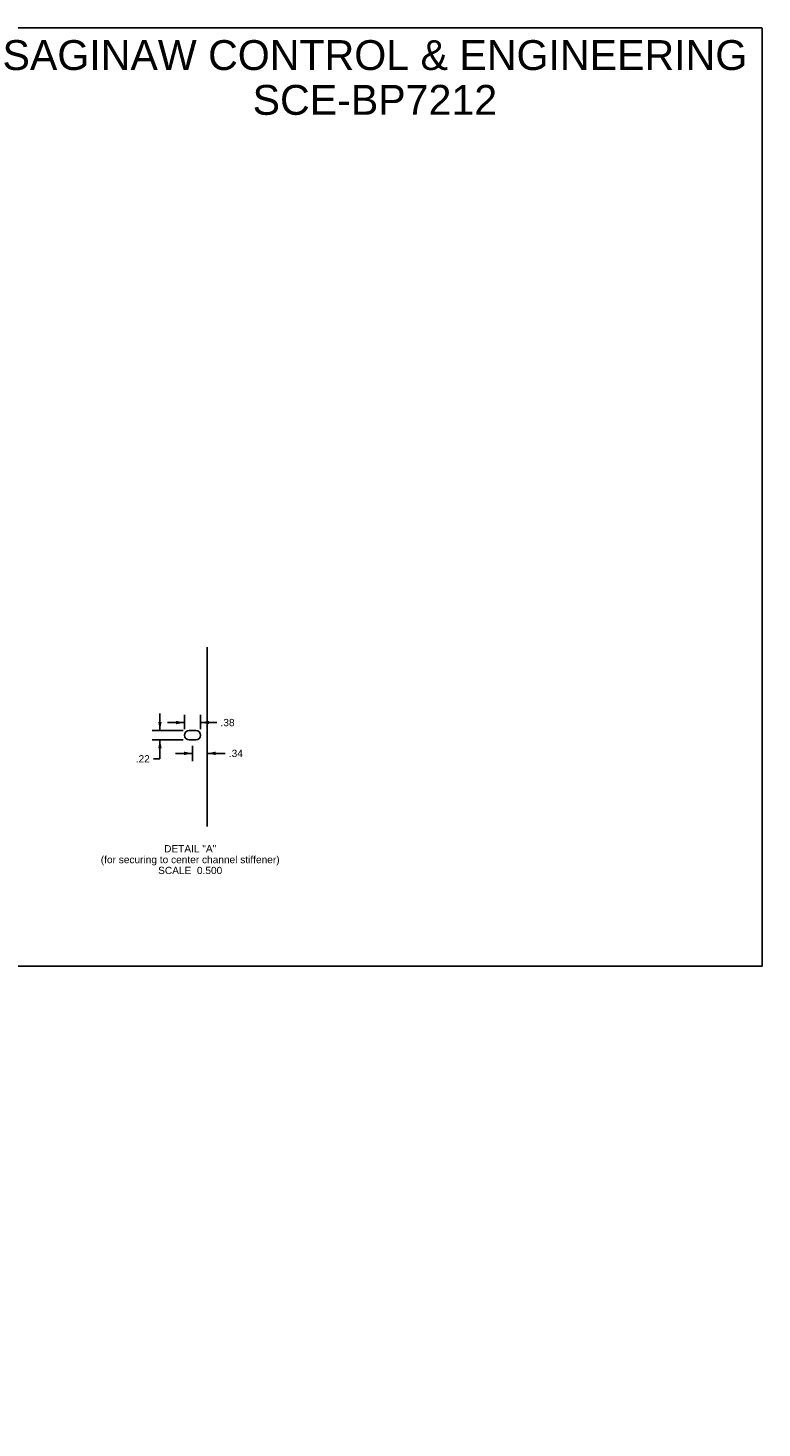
# Model space of a CAD drawing. Header units: inches. Extents: x 0 to 136, y -43 to 88.
# Tile 2 of 2: x 67 to 136, y -43 to 88. Entities that reach past the tile are written whole.
import ezdxf

# ---------------------------------------------------------------- set-up
doc = ezdxf.new("R2010")
doc.units = ezdxf.units.IN
doc.header["$LTSCALE"] = 7.48
doc.header["$MEASUREMENT"] = 0
doc.layers.get('0').update_dxf_attribs({"linetype": 'CONTINUOUS'})
doc.layers.add('02___PRT_ALL_AXES', color=7, linetype='CONTINUOUS')
doc.layers.add('DIMENSIONS', color=7, linetype='CONTINUOUS')
doc.styles.get("Standard").update_dxf_attribs({"font": 'arial.ttf'})
doc.dimstyles.new('DIMSTYLE_2', dxfattribs={"dimtxt": 0.68, "dimasz": 0.8, "dimexe": 0.09, "dimexo": 0.07, "dimgap": 0.0425, "dimtad": 0, "dimtih": 1, "dimtoh": 1, "dimlfac": 0.25, "dimzin": 4, "dimdsep": 46, "dimtxsty": 'Standard', "dimblk": '_FILLED', "dimblk1": '_FILLED', "dimblk2": '_FILLED', "dimcen": 0.09, "dimazin": 1, "dimtfac": 1, "dimtofl": 0, "dimtmove": 0, "dimatfit": 3, "dimldrblk": '_FILLED', "dimfxl": 0, "dimtolj": 1, "dimtzin": 4, "dimarcsym": 0})

# ---------------------------------------------------------------- blocks, each defined once
blk = doc.blocks.new('_FILLED')
at = {"color": 0, "linetype": 'ByBlock'}
blk.add_solid([(0, 0), (-1, 0.2), (-1, -0.2)], dxfattribs=at)
blk = doc.blocks.new('*D8')
at = {"layer": 'DIMENSIONS', "color": 2, "linetype": 'Continuous'}
for p, q in [((79.48, 22.11), (79.48, 23.71)), ((81.67, 22.11), (78.76, 22.11)), ((81.67, 21.24), (78.76, 21.24)), ((79.48, 21.24), (79.48, 19.46)), ((79.48, 19.46), (78.87, 19.46))]:
    blk.add_line(p, q, dxfattribs=at)
at = {"layer": 'DIMENSIONS', "color": 2, "linetype": 'Continuous', "xscale": 0.8, "yscale": 0.8, "zscale": 0.8}
for p, rotation in [((79.48, 22.11), 270), ((79.48, 21.24), 90)]:
    blk.add_blockref('_FILLED', p, dxfattribs=dict(at, rotation=rotation))
at = {"layer": 'DIMENSIONS', "color": 2, "linetype": 'Continuous', "insert": (78.53, 19.8), "char_height": 0.68, "width": 1.3196, "attachment_point": 3, "line_spacing_factor": 0.9}
blk.add_mtext('.22', dxfattribs=at)
blk = doc.blocks.new('*D9')
at = {"layer": 'DIMENSIONS', "color": 2, "linetype": 'Continuous'}
for p, q in [((81.8, 22.86), (80.2, 22.86)), ((81.8, 22.23), (81.8, 23.58)), ((83.3, 22.23), (83.3, 23.58)), ((83.3, 22.86), (84.83, 22.86))]:
    blk.add_line(p, q, dxfattribs=at)
at = {"layer": 'DIMENSIONS', "color": 2, "linetype": 'Continuous', "xscale": 0.8, "yscale": 0.8, "zscale": 0.8}
blk.add_blockref('_FILLED', (81.8, 22.86), dxfattribs=at)
at = {"layer": 'DIMENSIONS', "color": 2, "linetype": 'Continuous', "xscale": 0.8, "yscale": 0.8, "zscale": 0.8, "rotation": 180}
blk.add_blockref('_FILLED', (83.3, 22.86), dxfattribs=at)
at = {"layer": 'DIMENSIONS', "color": 2, "linetype": 'Continuous', "insert": (85.17, 23.2), "char_height": 0.68, "width": 1.3196, "attachment_point": 1, "line_spacing_factor": 0.9}
blk.add_mtext('.38', dxfattribs=at)
blk = doc.blocks.new('*D13')
at = {"layer": 'DIMENSIONS', "color": 2, "linetype": 'Continuous'}
for p, q in [((82.55, 19.97), (80.95, 19.97)), ((82.55, 20.68), (82.55, 19.25)), ((83.91, 19.97), (85.61, 19.97))]:
    blk.add_line(p, q, dxfattribs=at)
at = {"layer": 'DIMENSIONS', "color": 2, "linetype": 'Continuous', "xscale": 0.8, "yscale": 0.8, "zscale": 0.8}
blk.add_blockref('_FILLED', (82.55, 19.97), dxfattribs=at)
at = {"layer": 'DIMENSIONS', "color": 2, "linetype": 'Continuous', "xscale": 0.8, "yscale": 0.8, "zscale": 0.8, "rotation": 180}
blk.add_blockref('_FILLED', (83.91, 19.97), dxfattribs=at)
at = {"layer": 'DIMENSIONS', "color": 2, "linetype": 'Continuous', "insert": (85.95, 20.31), "char_height": 0.68, "width": 1.3196, "attachment_point": 1, "line_spacing_factor": 0.9}
blk.add_mtext('.34', dxfattribs=at)

msp = doc.modelspace()

# ---------------------------------------------------------------- linework, layer by layer
at = {"color": 7, "linetype": 'Continuous'}
for p, q in [((0, 88), (136, 88)), ((136, 0), (136, 88)), ((0, 0), (136, 0))]:
    msp.add_line(p, q, dxfattribs=at)
at = {"color": 3, "linetype": 'Continuous'}
msp.add_line((83.909, 13.113), (83.909, 29.916), dxfattribs=at)
at = {"layer": '02___PRT_ALL_AXES', "color": 3, "linetype": 'Continuous'}
for p, q in [((82.235, 22.107), (82.863, 22.107)), ((82.863, 21.235), (82.235, 21.235))]:
    msp.add_line(p, q, dxfattribs=at)
for centre, start, end in [((82.235, 21.671), 90, 270), ((82.863, 21.671), 270, 90)]:
    msp.add_arc(centre, 0.436, start, end, dxfattribs=at)

# ---------------------------------------------------------------- texts
at = {"layer": 'DIMENSIONS', "color": 2, "linetype": 'Continuous', "attachment_point": 2, "line_spacing_factor": 0.9}
for s, insert, char_height, width in [('SAGINAW CONTROL & ENGINEERING\\PSCE-BP7212', (99.198, 86.861), 2.8, 70.71822), ('DETAIL "A"\\P(for securing to center channel stiffener)\\PSCALE  0.500', (82.321, 11.369), 0.68, 16.77502)]:
    msp.add_mtext(s, dxfattribs=dict(at, insert=insert, char_height=char_height, width=width))

# ---------------------------------------------------------------- dimensions: what is measured, and where the dimension line sits
at = {"layer": 'DIMENSIONS', "color": 2, "linetype": 'Continuous'}
for base, p1, p2, angle, picture, middle in [((79.482, 21.235), (81.745, 22.107), (81.745, 21.235), 270, '*D8', (77.885, 19.457)), ((82.549, 19.974), (83.909, -43.304), (82.549, 19.184), 180, '*D13', (86.632, 19.97))]:
    dim = msp.add_linear_dim(base=base, p1=p1, p2=p2, angle=angle, dimstyle='DIMSTYLE_2', dxfattribs=at)
    dim.commit()
    dim.dimension.update_dxf_attribs({"geometry": picture, "text_midpoint": middle, "dimtype": 160})
dim = msp.add_linear_dim(base=(83.298705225, 22.863509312), p1=(81.798705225, 23.653509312), p2=(83.298705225, 23.653509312), dimstyle='DIMSTYLE_2', dxfattribs=at)
dim.commit()
dim.dimension.update_dxf_attribs({"geometry": '*D9', "text_midpoint": (85.849203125, 22.859717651), "dimtype": 160})

doc.saveas('drawing.dxf')
